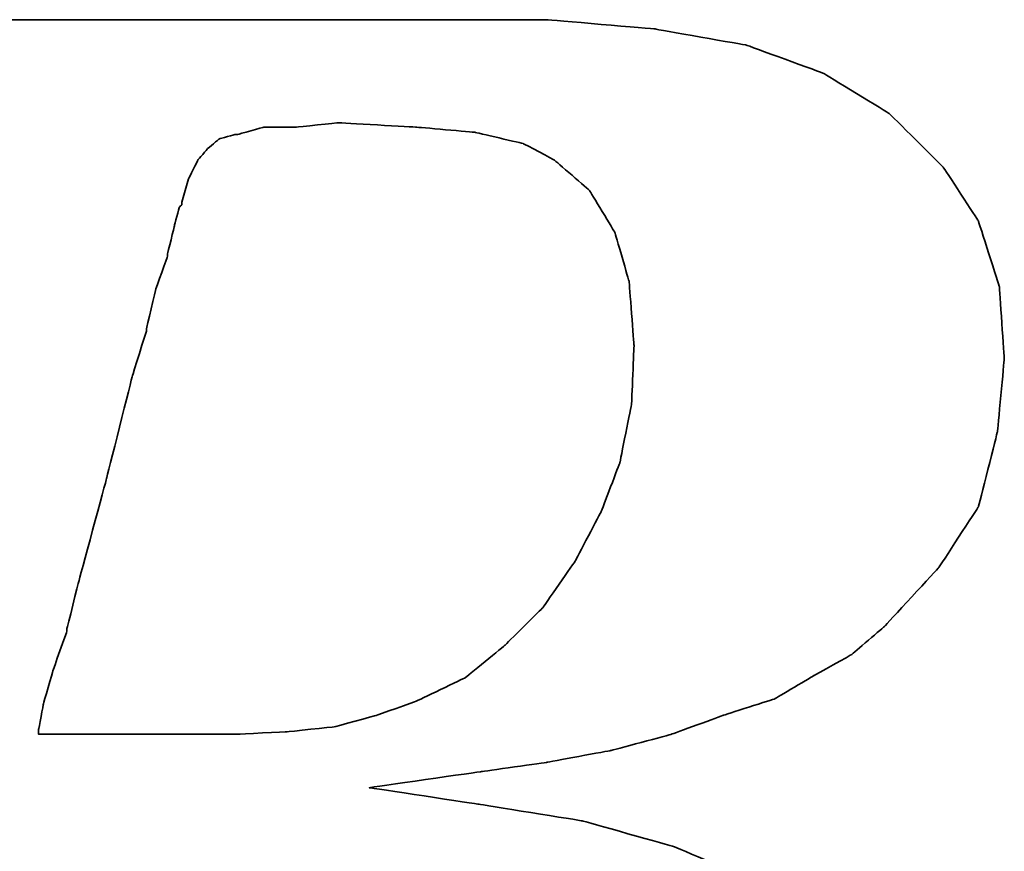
# Model space of a CAD drawing. Header units: millimetres. Extents: x 36 to 369, y 420 to 544.
# Tile 30 of 47: x 288.62 to 290.18, y 458.05 to 459.38. Entities that reach past the tile are written whole.
import ezdxf

# ---------------------------------------------------------------- set-up
doc = ezdxf.new("R2010")
doc.units = ezdxf.units.MM
doc.layers.add('DIM', color=4, linetype='CONTINUOUS')
doc.layers.add('layer 1', color=7, linetype='CONTINUOUS')

# ---------------------------------------------------------------- blocks, each defined once
blk = doc.blocks.new('TBI MOTION logo(完整正式版)')
at = {"layer": 'layer 1', "color": 22, "lineweight": 35}
for points, knots in [([(-64.65375, -6.86375), (-64.65375, -6.86375), (-64.84375, -7.29625), (-64.84375, -7.29625), (-64.84375, -7.29625), (-64.84375, -7.29625), (-64.86875, -7.34375), (-64.86875, -7.34375), (-64.86875, -7.34375), (-64.86875, -7.34375), (-64.86875, -7.36875), (-64.86875, -7.36875), (-64.86875, -7.36875), (-64.86875, -7.36875), (-65.15375, -7.65375), (-65.15375, -7.65375), (-65.15375, -7.65375), (-65.15375, -7.65375), (-65.17875, -7.65375), (-65.17875, -7.65375), (-65.17875, -7.65375), (-65.17875, -7.65375), (-65.20375, -7.67875), (-65.20375, -7.67875), (-65.20375, -7.67875), (-65.20375, -7.67875), (-65.58875, -7.87125), (-65.58875, -7.87125), (-65.58875, -7.87125), (-65.58875, -7.87125), (-65.63375, -7.87125), (-65.63375, -7.87125), (-65.63375, -7.87125), (-65.63375, -7.87125), (-65.65875, -7.89375), (-65.65875, -7.89375), (-65.65875, -7.89375), (-65.65875, -7.89375), (-66.09375, -7.94375), (-66.09375, -7.94375), (-66.09375, -7.94375), (-66.09375, -7.94375), (-66.11375, -7.94375), (-66.11375, -7.94375), (-66.11375, -7.94375), (-66.11375, -7.94375), (-66.16375, -7.94375), (-66.16375, -7.94375), (-66.16375, -7.94375), (-66.16375, -7.94375), (-66.30875, -7.94375), (-66.30875, -7.94375), (-66.30875, -7.94375), (-66.30875, -7.94375), (-66.69375, -7.94375), (-66.69375, -7.94375), (-66.69375, -7.94375), (-66.69375, -7.94375), (-67.07375, -7.94375), (-67.07375, -7.94375), (-67.07375, -7.94375), (-67.07375, -7.94375), (-67.12375, -7.94375), (-67.12375, -7.94375), (-67.12375, -7.94375), (-67.12375, -7.94375), (-67.12375, -7.96625), (-67.12375, -7.96625), (-67.12375, -7.96625), (-67.12375, -7.96625), (-67.14875, -7.99125), (-67.14875, -7.99125), (-67.14875, -7.99125), (-67.14875, -7.99125), (-67.24375, -8.34875), (-67.24375, -8.34875), (-67.24375, -8.34875), (-67.24375, -8.34875), (-67.31375, -8.68625), (-67.31375, -8.68625), (-67.31375, -8.68625), (-67.31375, -8.68625), (-67.26875, -8.68625), (-67.26875, -8.68625), (-67.26875, -8.68625), (-67.26875, -8.68625), (-67.07375, -8.68625), (-67.07375, -8.68625), (-67.07375, -8.68625), (-67.07375, -8.68625), (-66.54875, -8.68625), (-66.54875, -8.68625), (-66.54875, -8.68625), (-66.54875, -8.68625), (-65.82625, -8.68625), (-65.82625, -8.68625), (-65.82625, -8.68625), (-65.82625, -8.68625), (-65.01375, -8.68625), (-65.01375, -8.68625), (-65.01375, -8.68625), (-65.01375, -8.68625), (-64.05375, -8.68625), (-64.05375, -8.68625), (-64.05375, -8.68625), (-64.05375, -8.68625), (-62.08375, -8.68625), (-62.08375, -8.68625), (-62.08375, -8.68625), (-62.08375, -8.68625), (-60.06875, -8.68625), (-60.06875, -8.68625), (-60.06875, -8.68625), (-60.06875, -8.68625), (-59.10875, -8.68625), (-59.10875, -8.68625), (-59.10875, -8.68625), (-59.10875, -8.68625), (-58.29375, -8.68625), (-58.29375, -8.68625), (-58.29375, -8.68625), (-58.29375, -8.68625), (-57.57375, -8.68625), (-57.57375, -8.68625), (-57.57375, -8.68625), (-57.57375, -8.68625), (-57.04875, -8.68625), (-57.04875, -8.68625), (-57.04875, -8.68625), (-57.04875, -8.68625), (-56.85375, -8.68625), (-56.85375, -8.68625), (-56.85375, -8.68625), (-56.85375, -8.68625), (-56.70875, -8.68625), (-56.70875, -8.68625), (-56.70875, -8.68625), (-56.70875, -8.68625), (-56.61375, -8.68625), (-56.61375, -8.68625), (-56.61375, -8.68625), (-56.61375, -8.68625), (-56.56875, -8.68625), (-56.56875, -8.68625), (-56.56875, -8.68625), (-56.56875, -8.68625), (-55.65375, -8.63875), (-55.65375, -8.63875), (-55.65375, -8.63875), (-55.65375, -8.63875), (-54.76875, -8.51875), (-54.76875, -8.51875), (-54.76875, -8.51875), (-54.76875, -8.51875), (-53.90375, -8.30375), (-53.90375, -8.30375), (-53.90375, -8.30375), (-53.90375, -8.30375), (-53.08875, -8.03875), (-53.08875, -8.03875), (-53.08875, -8.03875), (-53.08875, -8.03875), (-52.34375, -7.65375), (-52.34375, -7.65375), (-52.34375, -7.65375), (-52.34375, -7.65375), (-51.69875, -7.29625), (-51.69875, -7.29625), (-51.69875, -7.29625), (-51.69875, -7.29625), (-51.21875, -6.91125), (-51.21875, -6.91125), (-51.21875, -6.91125), (-51.21875, -6.91125), (-50.83375, -6.50375), (-50.83375, -6.50375), (-50.83375, -6.50375), (-50.83375, -6.50375), (-50.44875, -5.94875), (-50.44875, -5.94875), (-50.44875, -5.94875), (-50.44875, -5.94875), (-50.13875, -5.30375), (-50.13875, -5.30375), (-50.13875, -5.30375), (-50.13875, -5.30375), (-49.99375, -4.65375), (-49.99375, -4.65375), (-49.99375, -4.65375), (-49.99375, -4.65375), (-49.92375, -3.98375), (-49.92375, -3.98375), (-49.92375, -3.98375), (-49.92375, -3.98375), (-49.99375, -3.19374), (-49.99375, -3.19374), (-49.99375, -3.19374), (-49.99375, -3.19374), (-50.23374, -2.44874), (-50.23374, -2.44874), (-50.23374, -2.44874), (-50.23374, -2.44874), (-50.59375, -1.87374), (-50.59375, -1.87374), (-50.59375, -1.87374), (-50.59375, -1.87374), (-51.09875, -1.31874), (-51.09875, -1.31874), (-51.09875, -1.31874), (-51.09875, -1.31874), (-51.74375, -0.81875), (-51.74375, -0.81875), (-51.74375, -0.81875), (-51.74375, -0.81875), (-52.53875, -0.48125), (-52.53875, -0.48125), (-52.53875, -0.48125), (-52.53875, -0.48125), (-53.47375, -0.21875), (-53.47375, -0.21875), (-53.47375, -0.21875), (-53.47375, -0.21875), (-54.52875, -0.04874), (-54.52875, -0.04874), (-54.52875, -0.04874), (-54.52875, -0.04874), (-55.65375, 0.12125), (-55.65375, 0.12125), (-55.65375, 0.12125), (-55.65375, 0.12125), (-54.50375, 0.28624), (-54.50375, 0.28624), (-54.50375, 0.28624), (-54.50375, 0.28624), (-53.83375, 0.38124), (-53.83375, 0.38124), (-53.83375, 0.38124), (-53.83375, 0.38124), (-53.18375, 0.50125), (-53.18375, 0.50125), (-53.18375, 0.50125), (-53.18375, 0.50125), (-52.55875, 0.66874), (-52.55875, 0.66874), (-52.55875, 0.66874), (-52.55875, 0.66874), (-52.03375, 0.86124), (-52.03375, 0.86124), (-52.03375, 0.86124), (-52.03375, 0.86124), (-51.50374, 1.03124), (-51.50374, 1.03124), (-51.50374, 1.03124), (-51.50374, 1.03124), (-51.09875, 1.27125), (-51.09875, 1.27125), (-51.09875, 1.27125), (-51.09875, 1.27125), (-50.71375, 1.48624), (-50.71375, 1.48624), (-50.71375, 1.48624), (-50.71375, 1.48624), (-50.37625, 1.77625), (-50.37625, 1.77625), (-50.37625, 1.77625), (-50.37625, 1.77625), (-49.82375, 2.37625), (-49.82375, 2.37625), (-49.82375, 2.37625), (-49.82375, 2.37625), (-49.41875, 2.99625), (-49.41875, 2.99625), (-49.41875, 2.99625), (-49.41875, 2.99625), (-49.22375, 3.76625), (-49.22375, 3.76625), (-49.22375, 3.76625), (-49.22375, 3.76625), (-49.15375, 4.50874), (-49.15375, 4.50874), (-49.15375, 4.50874), (-49.15375, 4.50874), (-49.20375, 5.25125), (-49.20375, 5.25125), (-49.20375, 5.25125), (-49.20375, 5.25125), (-49.41875, 5.92625), (-49.41875, 5.92625), (-49.41875, 5.92625), (-49.41875, 5.92625), (-49.77875, 6.47625), (-49.77875, 6.47625), (-49.77875, 6.47625), (-49.77875, 6.47625), (-50.33125, 7.02624), (-50.33125, 7.02624), (-50.33125, 7.02624), (-50.33125, 7.02624), (-51.00125, 7.43625), (-51.00125, 7.43625), (-51.00125, 7.43625), (-51.00125, 7.43625), (-51.79375, 7.72625), (-51.79375, 7.72625), (-51.79375, 7.72625), (-51.79375, 7.72625), (-52.72875, 7.89124), (-52.72875, 7.89124), (-52.72875, 7.89124), (-52.72875, 7.89124), (-53.83375, 7.98625), (-53.83375, 7.98625), (-53.83375, 7.98625), (-53.83375, 7.98625), (-53.92875, 7.98625), (-53.92875, 7.98625), (-53.92875, 7.98625), (-53.92875, 7.98625), (-54.26375, 7.98625), (-54.26375, 7.98625), (-54.26375, 7.98625), (-54.26375, 7.98625), (-54.74375, 7.98625), (-54.74375, 7.98625), (-54.74375, 7.98625), (-54.74375, 7.98625), (-55.36875, 7.98625), (-55.36875, 7.98625), (-55.36875, 7.98625), (-55.36875, 7.98625), (-56.13375, 7.98625), (-56.13375, 7.98625), (-56.13375, 7.98625), (-56.13375, 7.98625), (-56.94875, 7.98625), (-56.94875, 7.98625), (-56.94875, 7.98625), (-56.94875, 7.98625), (-58.77625, 7.98625), (-58.77625, 7.98625), (-58.77625, 7.98625), (-58.77625, 7.98625), (-60.59875, 7.98625), (-60.59875, 7.98625), (-60.59875, 7.98625), (-60.59875, 7.98625), (-61.41375, 7.98625), (-61.41375, 7.98625), (-61.41375, 7.98625), (-61.41375, 7.98625), (-62.17875, 7.98625), (-62.17875, 7.98625), (-62.17875, 7.98625), (-62.17875, 7.98625), (-62.80375, 7.98625), (-62.80375, 7.98625), (-62.80375, 7.98625), (-62.80375, 7.98625), (-63.30625, 7.98625), (-63.30625, 7.98625), (-63.30625, 7.98625), (-63.30625, 7.98625), (-63.57375, 7.98625), (-63.57375, 7.98625), (-63.57375, 7.98625), (-63.57375, 7.98625), (-63.57375, 7.96375), (-63.57375, 7.96375), (-63.57375, 7.96375), (-63.57375, 7.96375), (-63.59875, 7.94125), (-63.59875, 7.94125), (-63.59875, 7.94125), (-63.59875, 7.94125), (-63.69375, 7.55625), (-63.69375, 7.55625), (-63.69375, 7.55625), (-63.69375, 7.55625), (-63.76375, 7.24624), (-63.76375, 7.24624), (-63.76375, 7.24624), (-63.76375, 7.24624), (-63.23875, 7.24624), (-63.23875, 7.24624), (-63.23875, 7.24624), (-63.23875, 7.24624), (-62.75875, 7.24624), (-62.75875, 7.24624), (-62.75875, 7.24624), (-62.75875, 7.24624), (-62.61125, 7.24624), (-62.61125, 7.24624), (-62.61125, 7.24624), (-62.61125, 7.24624), (-62.56625, 7.24624), (-62.56625, 7.24624), (-62.56625, 7.24624), (-62.56625, 7.24624), (-62.22875, 7.24624), (-62.22875, 7.24624), (-62.22875, 7.24624), (-62.22875, 7.24624), (-62.20375, 7.24624), (-62.20375, 7.24624), (-62.20375, 7.24624), (-62.20375, 7.24624), (-62.17875, 7.21875), (-62.17875, 7.21875), (-62.17875, 7.21875), (-62.17875, 7.21875), (-61.96375, 7.17125), (-61.96375, 7.17125), (-61.96375, 7.17125), (-61.96375, 7.17125), (-61.72375, 7.12624), (-61.72375, 7.12624), (-61.72375, 7.12624), (-61.72375, 7.12624), (-61.70375, 7.12624), (-61.70375, 7.12624), (-61.70375, 7.12624), (-61.70375, 7.12624), (-61.55875, 7.07624), (-61.55875, 7.07624), (-61.55875, 7.07624), (-61.55875, 7.07624), (-61.50875, 7.07624), (-61.50875, 7.07624), (-61.50875, 7.07624), (-61.50875, 7.07624), (-61.48375, 7.02624), (-61.48375, 7.02624), (-61.48375, 7.02624), (-61.48375, 7.02624), (-61.31875, 6.83375), (-61.31875, 6.83375), (-61.31875, 6.83375), (-61.31875, 6.83375), (-61.29375, 6.81125), (-61.29375, 6.81125), (-61.29375, 6.81125), (-61.29375, 6.81125), (-61.29375, 6.78625), (-61.29375, 6.78625), (-61.29375, 6.78625), (-61.29375, 6.78625), (-61.19875, 6.50124), (-61.19875, 6.50124), (-61.19875, 6.50124), (-61.19875, 6.50124), (-61.17375, 6.45124), (-61.17375, 6.45124), (-61.17375, 6.45124), (-61.17375, 6.45124), (-61.19875, 6.40625), (-61.19875, 6.40625), (-61.19875, 6.40625), (-61.19875, 6.40625), (-61.26875, 5.99624), (-61.26875, 5.99624), (-61.26875, 5.99624), (-61.26875, 5.99624), (-61.26875, 5.85125), (-61.26875, 5.85125), (-61.26875, 5.85125), (-61.26875, 5.85125), (-61.26875, 5.82625), (-61.26875, 5.82625), (-61.26875, 5.82625), (-61.26875, 5.82625), (-61.29375, 5.80625), (-61.29375, 5.80625), (-61.29375, 5.80625), (-61.29375, 5.80625), (-61.34125, 5.66125), (-61.34125, 5.66125), (-61.34125, 5.66125), (-61.34125, 5.66125), (-61.41375, 5.44625), (-61.41375, 5.44625), (-61.41375, 5.44625), (-61.41375, 5.44625), (-61.48375, 5.15625), (-61.48375, 5.15625), (-61.48375, 5.15625), (-61.48375, 5.15625), (-61.58375, 4.82124), (-61.58375, 4.82124), (-61.58375, 4.82124), (-61.58375, 4.82124), (-61.79875, 4.00375), (-61.79875, 4.00375), (-61.79875, 4.00375), (-61.79875, 4.00375), (-62.05875, 2.99625), (-62.05875, 2.99625), (-62.05875, 2.99625), (-62.05875, 2.99625), (-62.34875, 1.91625), (-62.34875, 1.91625), (-62.34875, 1.91625), (-62.34875, 1.91625), (-62.97375, -0.41124), (-62.97375, -0.41124), (-62.97375, -0.41124), (-62.97375, -0.41124), (-63.59875, -2.75875), (-63.59875, -2.75875), (-63.59875, -2.75875), (-63.59875, -2.75875), (-63.88375, -3.86374), (-63.88375, -3.86374), (-63.88375, -3.86374), (-63.88375, -3.86374), (-64.14875, -4.82374), (-64.14875, -4.82374), (-64.14875, -4.82374), (-64.14875, -4.82374), (-64.36375, -5.64125), (-64.36375, -5.64125), (-64.36375, -5.64125), (-64.36375, -5.64125), (-64.43625, -5.97625), (-64.43625, -5.97625), (-64.43625, -5.97625), (-64.43625, -5.97625), (-64.50875, -6.28625), (-64.50875, -6.28625), (-64.50875, -6.28625), (-64.50875, -6.28625), (-64.50875, -6.30875), (-64.50875, -6.30875), (-64.50875, -6.30875), (-64.50875, -6.30875), (-64.57875, -6.50375), (-64.57875, -6.50375), (-64.57875, -6.50375), (-64.57875, -6.50375), (-64.62875, -6.69625), (-64.62875, -6.69625), (-64.62875, -6.69625), (-64.62875, -6.69625), (-64.62875, -6.76875), (-64.62875, -6.76875), (-64.62875, -6.76875), (-64.62875, -6.76875), (-64.62875, -6.81375), (-64.62875, -6.81375), (-64.62875, -6.81375), (-64.62875, -6.81375), (-64.62875, -6.83875), (-64.62875, -6.83875), (-64.62875, -6.83875), (-64.62875, -6.83875), (-64.65375, -6.86375), (-64.65375, -6.86375)], [0, 0, 0, 0, 0.00719424, 0.00719424, 0.00719424, 0.00719425, 0.01438849, 0.01438849, 0.01438849, 0.0143885, 0.02158273, 0.02158273, 0.02158273, 0.02158274, 0.02877698, 0.02877698, 0.02877698, 0.02877699, 0.03597122, 0.03597122, 0.03597122, 0.03597123, 0.04316547, 0.04316547, 0.04316547, 0.04316548, 0.05035971, 0.05035971, 0.05035971, 0.05035972, 0.05755396, 0.05755396, 0.05755396, 0.05755397, 0.0647482, 0.0647482, 0.0647482, 0.06474821, 0.07194245, 0.07194245, 0.07194245, 0.07194246, 0.07913669, 0.07913669, 0.07913669, 0.0791367, 0.08633094, 0.08633094, 0.08633094, 0.08633095, 0.09352518, 0.09352518, 0.09352518, 0.09352519, 0.10071942, 0.10071942, 0.10071942, 0.10071943, 0.10791367, 0.10791367, 0.10791367, 0.10791368, 0.11510791, 0.11510791, 0.11510791, 0.11510792, 0.12230216, 0.12230216, 0.12230216, 0.12230217, 0.1294964, 0.1294964, 0.1294964, 0.12949641, 0.13669065, 0.13669065, 0.13669065, 0.13669066, 0.14388489, 0.14388489, 0.14388489, 0.1438849, 0.15107914, 0.15107914, 0.15107914, 0.15107915, 0.15827338, 0.15827338, 0.15827338, 0.15827339, 0.16546763, 0.16546763, 0.16546763, 0.16546764, 0.17266187, 0.17266187, 0.17266187, 0.17266188, 0.17985612, 0.17985612, 0.17985612, 0.17985613, 0.18705036, 0.18705036, 0.18705036, 0.18705037, 0.1942446, 0.1942446, 0.1942446, 0.19424461, 0.20143885, 0.20143885, 0.20143885, 0.20143886, 0.20863309, 0.20863309, 0.20863309, 0.2086331, 0.21582734, 0.21582734, 0.21582734, 0.21582735, 0.22302158, 0.22302158, 0.22302158, 0.22302159, 0.23021583, 0.23021583, 0.23021583, 0.23021584, 0.23741007, 0.23741007, 0.23741007, 0.23741008, 0.24460432, 0.24460432, 0.24460432, 0.24460433, 0.25179856, 0.25179856, 0.25179856, 0.25179857, 0.25899281, 0.25899281, 0.25899281, 0.25899282, 0.26618705, 0.26618705, 0.26618705, 0.26618706, 0.27338129, 0.27338129, 0.27338129, 0.2733813, 0.28057554, 0.28057554, 0.28057554, 0.28057555, 0.28776978, 0.28776978, 0.28776978, 0.28776979, 0.29496403, 0.29496403, 0.29496403, 0.29496404, 0.30215827, 0.30215827, 0.30215827, 0.30215828, 0.30935252, 0.30935252, 0.30935252, 0.30935253, 0.31654676, 0.31654676, 0.31654676, 0.31654677, 0.32374101, 0.32374101, 0.32374101, 0.32374102, 0.33093525, 0.33093525, 0.33093525, 0.33093526, 0.3381295, 0.3381295, 0.3381295, 0.33812951, 0.34532374, 0.34532374, 0.34532374, 0.34532375, 0.35251799, 0.35251799, 0.35251799, 0.352518, 0.35971223, 0.35971223, 0.35971223, 0.35971224, 0.36690647, 0.36690647, 0.36690647, 0.36690648, 0.37410072, 0.37410072, 0.37410072, 0.37410073, 0.38129496, 0.38129496, 0.38129496, 0.38129497, 0.38848921, 0.38848921, 0.38848921, 0.38848922, 0.39568345, 0.39568345, 0.39568345, 0.39568346, 0.4028777, 0.4028777, 0.4028777, 0.40287771, 0.41007194, 0.41007194, 0.41007194, 0.41007195, 0.41726619, 0.41726619, 0.41726619, 0.4172662, 0.42446043, 0.42446043, 0.42446043, 0.42446044, 0.43165468, 0.43165468, 0.43165468, 0.43165469, 0.43884892, 0.43884892, 0.43884892, 0.43884893, 0.44604317, 0.44604317, 0.44604317, 0.44604318, 0.45323741, 0.45323741, 0.45323741, 0.45323742, 0.46043165, 0.46043165, 0.46043165, 0.46043166, 0.4676259, 0.4676259, 0.4676259, 0.46762591, 0.47482014, 0.47482014, 0.47482014, 0.47482015, 0.48201439, 0.48201439, 0.48201439, 0.4820144, 0.48920863, 0.48920863, 0.48920863, 0.48920864, 0.49640288, 0.49640288, 0.49640288, 0.49640289, 0.50359712, 0.50359712, 0.50359712, 0.50359713, 0.51079137, 0.51079137, 0.51079137, 0.51079138, 0.51798561, 0.51798561, 0.51798561, 0.51798562, 0.52517986, 0.52517986, 0.52517986, 0.52517987, 0.5323741, 0.5323741, 0.5323741, 0.53237411, 0.53956835, 0.53956835, 0.53956835, 0.53956836, 0.54676259, 0.54676259, 0.54676259, 0.5467626, 0.55395683, 0.55395683, 0.55395683, 0.55395684, 0.56115108, 0.56115108, 0.56115108, 0.56115109, 0.56834532, 0.56834532, 0.56834532, 0.56834533, 0.57553957, 0.57553957, 0.57553957, 0.57553958, 0.58273381, 0.58273381, 0.58273381, 0.58273382, 0.58992806, 0.58992806, 0.58992806, 0.58992807, 0.5971223, 0.5971223, 0.5971223, 0.59712231, 0.60431655, 0.60431655, 0.60431655, 0.60431656, 0.61151079, 0.61151079, 0.61151079, 0.6115108, 0.61870504, 0.61870504, 0.61870504, 0.61870505, 0.62589928, 0.62589928, 0.62589928, 0.62589929, 0.63309353, 0.63309353, 0.63309353, 0.63309354, 0.64028777, 0.64028777, 0.64028777, 0.64028778, 0.64748201, 0.64748201, 0.64748201, 0.64748202, 0.65467626, 0.65467626, 0.65467626, 0.65467627, 0.6618705, 0.6618705, 0.6618705, 0.66187051, 0.66906475, 0.66906475, 0.66906475, 0.66906476, 0.67625899, 0.67625899, 0.67625899, 0.676259, 0.68345324, 0.68345324, 0.68345324, 0.68345325, 0.69064748, 0.69064748, 0.69064748, 0.69064749, 0.69784173, 0.69784173, 0.69784173, 0.69784174, 0.70503597, 0.70503597, 0.70503597, 0.70503598, 0.71223022, 0.71223022, 0.71223022, 0.71223023, 0.71942446, 0.71942446, 0.71942446, 0.71942447, 0.72661871, 0.72661871, 0.72661871, 0.72661872, 0.73381295, 0.73381295, 0.73381295, 0.73381296, 0.74100719, 0.74100719, 0.74100719, 0.7410072, 0.74820144, 0.74820144, 0.74820144, 0.74820145, 0.75539568, 0.75539568, 0.75539568, 0.75539569, 0.76258993, 0.76258993, 0.76258993, 0.76258994, 0.76978417, 0.76978417, 0.76978417, 0.76978418, 0.77697842, 0.77697842, 0.77697842, 0.77697843, 0.78417266, 0.78417266, 0.78417266, 0.78417267, 0.79136691, 0.79136691, 0.79136691, 0.79136692, 0.79856115, 0.79856115, 0.79856115, 0.79856116, 0.8057554, 0.8057554, 0.8057554, 0.80575541, 0.81294964, 0.81294964, 0.81294964, 0.81294965, 0.82014388, 0.82014388, 0.82014388, 0.82014389, 0.82733813, 0.82733813, 0.82733813, 0.82733814, 0.83453237, 0.83453237, 0.83453237, 0.83453238, 0.84172662, 0.84172662, 0.84172662, 0.84172663, 0.84892086, 0.84892086, 0.84892086, 0.84892087, 0.85611511, 0.85611511, 0.85611511, 0.85611512, 0.86330935, 0.86330935, 0.86330935, 0.86330936, 0.8705036, 0.8705036, 0.8705036, 0.87050361, 0.87769784, 0.87769784, 0.87769784, 0.87769785, 0.88489209, 0.88489209, 0.88489209, 0.8848921, 0.89208633, 0.89208633, 0.89208633, 0.89208634, 0.89928058, 0.89928058, 0.89928058, 0.89928059, 0.90647482, 0.90647482, 0.90647482, 0.90647483, 0.91366906, 0.91366906, 0.91366906, 0.91366907, 0.92086331, 0.92086331, 0.92086331, 0.92086332, 0.92805755, 0.92805755, 0.92805755, 0.92805756, 0.9352518, 0.9352518, 0.9352518, 0.93525181, 0.94244604, 0.94244604, 0.94244604, 0.94244605, 0.94964029, 0.94964029, 0.94964029, 0.9496403, 0.95683453, 0.95683453, 0.95683453, 0.95683454, 0.96402878, 0.96402878, 0.96402878, 0.96402879, 0.97122302, 0.97122302, 0.97122302, 0.97122303, 0.97841727, 0.97841727, 0.97841727, 0.97841728, 0.98561151, 0.98561151, 0.98561151, 0.98561152, 0.99280576, 0.99280576, 0.99280576, 0.99280577, 1, 1, 1, 1]), ([(-57.50375, 6.35625), (-57.50375, 6.35625), (-57.57375, 6.11625), (-57.57375, 6.11625), (-57.57375, 6.11625), (-57.57375, 6.11625), (-57.57375, 6.09125), (-57.57375, 6.09125), (-57.57375, 6.09125), (-57.57375, 6.09125), (-57.59875, 6.06625), (-57.59875, 6.06625), (-57.59875, 6.06625), (-57.59875, 6.06625), (-57.64875, 5.87625), (-57.64875, 5.87625), (-57.64875, 5.87625), (-57.64875, 5.87625), (-57.71875, 5.58875), (-57.71875, 5.58875), (-57.71875, 5.58875), (-57.71875, 5.58875), (-57.71875, 5.56625), (-57.71875, 5.56625), (-57.71875, 5.56625), (-57.71875, 5.56625), (-57.83875, 5.23125), (-57.83875, 5.23125), (-57.83875, 5.23125), (-57.83875, 5.23125), (-57.93625, 4.82124), (-57.93625, 4.82124), (-57.93625, 4.82124), (-57.93625, 4.82124), (-57.93625, 4.79624), (-57.93625, 4.79624), (-57.93625, 4.79624), (-57.93625, 4.79624), (-58.07875, 4.34125), (-58.07875, 4.34125), (-58.07875, 4.34125), (-58.07875, 4.34125), (-58.34375, 3.28625), (-58.34375, 3.28625), (-58.34375, 3.28625), (-58.34375, 3.28625), (-58.62875, 2.23124), (-58.62875, 2.23124), (-58.62875, 2.23124), (-58.62875, 2.23124), (-58.74875, 1.75125), (-58.74875, 1.75125), (-58.74875, 1.75125), (-58.74875, 1.75125), (-58.74875, 1.72625), (-58.74875, 1.72625), (-58.74875, 1.72625), (-58.74875, 1.72625), (-58.89375, 1.31625), (-58.89375, 1.31625), (-58.89375, 1.31625), (-58.89375, 1.31625), (-58.98875, 0.98124), (-58.98875, 0.98124), (-58.98875, 0.98124), (-58.98875, 0.98124), (-59.03875, 0.71625), (-59.03875, 0.71625), (-59.03875, 0.71625), (-59.03875, 0.71625), (-59.03875, 0.66874), (-59.03875, 0.66874), (-59.03875, 0.66874), (-59.03875, 0.66874), (-58.91875, 0.66874), (-58.91875, 0.66874), (-58.91875, 0.66874), (-58.91875, 0.66874), (-58.53375, 0.66874), (-58.53375, 0.66874), (-58.53375, 0.66874), (-58.53375, 0.66874), (-58.10375, 0.66874), (-58.10375, 0.66874), (-58.10375, 0.66874), (-58.10375, 0.66874), (-57.66875, 0.66874), (-57.66875, 0.66874), (-57.66875, 0.66874), (-57.66875, 0.66874), (-57.33375, 0.66874), (-57.33375, 0.66874), (-57.33375, 0.66874), (-57.33375, 0.66874), (-57.09375, 0.66874), (-57.09375, 0.66874), (-57.09375, 0.66874), (-57.09375, 0.66874), (-56.99875, 0.66874), (-56.99875, 0.66874), (-56.99875, 0.66874), (-56.99875, 0.66874), (-56.49375, 0.69374), (-56.49375, 0.69374), (-56.49375, 0.69374), (-56.49375, 0.69374), (-56.01375, 0.74374), (-56.01375, 0.74374), (-56.01375, 0.74374), (-56.01375, 0.74374), (-55.58375, 0.86124), (-55.58375, 0.86124), (-55.58375, 0.86124), (-55.58375, 0.86124), (-55.17375, 1.00624), (-55.17375, 1.00624), (-55.17375, 1.00624), (-55.17375, 1.00624), (-54.67375, 1.24625), (-54.67375, 1.24625), (-54.67375, 1.24625), (-54.67375, 1.24625), (-54.26375, 1.58124), (-54.26375, 1.58124), (-54.26375, 1.58124), (-54.26375, 1.58124), (-53.87875, 1.96374), (-53.87875, 1.96374), (-53.87875, 1.96374), (-53.87875, 1.96374), (-53.54375, 2.44625), (-53.54375, 2.44625), (-53.54375, 2.44625), (-53.54375, 2.44625), (-53.27875, 2.95125), (-53.27875, 2.95125), (-53.27875, 2.95125), (-53.27875, 2.95125), (-53.08875, 3.45124), (-53.08875, 3.45124), (-53.08875, 3.45124), (-53.08875, 3.45124), (-52.96875, 4.05124), (-52.96875, 4.05124), (-52.96875, 4.05124), (-52.96875, 4.05124), (-52.94375, 4.65125), (-52.94375, 4.65125), (-52.94375, 4.65125), (-52.94375, 4.65125), (-52.99375, 5.30125), (-52.99375, 5.30125), (-52.99375, 5.30125), (-52.99375, 5.30125), (-53.13875, 5.80625), (-53.13875, 5.80625), (-53.13875, 5.80625), (-53.13875, 5.80625), (-53.39875, 6.23625), (-53.39875, 6.23625), (-53.39875, 6.23625), (-53.39875, 6.23625), (-53.75875, 6.54875), (-53.75875, 6.54875), (-53.75875, 6.54875), (-53.75875, 6.54875), (-54.07375, 6.71625), (-54.07375, 6.71625), (-54.07375, 6.71625), (-54.07375, 6.71625), (-54.57375, 6.83375), (-54.57375, 6.83375), (-54.57375, 6.83375), (-54.57375, 6.83375), (-55.17375, 6.88625), (-55.17375, 6.88625), (-55.17375, 6.88625), (-55.17375, 6.88625), (-55.96875, 6.93125), (-55.96875, 6.93125), (-55.96875, 6.93125), (-55.96875, 6.93125), (-56.39875, 6.88625), (-56.39875, 6.88625), (-56.39875, 6.88625), (-56.39875, 6.88625), (-56.42125, 6.88625), (-56.42125, 6.88625), (-56.42125, 6.88625), (-56.42125, 6.88625), (-56.73375, 6.88625), (-56.73375, 6.88625), (-56.73375, 6.88625), (-56.73375, 6.88625), (-56.99875, 6.81125), (-56.99875, 6.81125), (-56.99875, 6.81125), (-56.99875, 6.81125), (-57.02375, 6.81125), (-57.02375, 6.81125), (-57.02375, 6.81125), (-57.02375, 6.81125), (-57.18875, 6.76625), (-57.18875, 6.76625), (-57.18875, 6.76625), (-57.18875, 6.76625), (-57.30875, 6.66625), (-57.30875, 6.66625), (-57.30875, 6.66625), (-57.30875, 6.66625), (-57.40875, 6.54875), (-57.40875, 6.54875), (-57.40875, 6.54875), (-57.40875, 6.54875), (-57.50375, 6.35625), (-57.50375, 6.35625)], [0, 0, 0, 0, 0.01851852, 0.01851852, 0.01851852, 0.01851853, 0.03703704, 0.03703704, 0.03703704, 0.03703705, 0.05555556, 0.05555556, 0.05555556, 0.05555557, 0.07407407, 0.07407407, 0.07407407, 0.07407408, 0.09259259, 0.09259259, 0.09259259, 0.0925926, 0.11111111, 0.11111111, 0.11111111, 0.11111112, 0.12962963, 0.12962963, 0.12962963, 0.12962964, 0.14814815, 0.14814815, 0.14814815, 0.14814816, 0.16666667, 0.16666667, 0.16666667, 0.16666668, 0.18518519, 0.18518519, 0.18518519, 0.1851852, 0.2037037, 0.2037037, 0.2037037, 0.20370371, 0.22222222, 0.22222222, 0.22222222, 0.22222223, 0.24074074, 0.24074074, 0.24074074, 0.24074075, 0.25925926, 0.25925926, 0.25925926, 0.25925927, 0.27777778, 0.27777778, 0.27777778, 0.27777779, 0.2962963, 0.2962963, 0.2962963, 0.29629631, 0.31481481, 0.31481481, 0.31481481, 0.31481482, 0.33333333, 0.33333333, 0.33333333, 0.33333334, 0.35185185, 0.35185185, 0.35185185, 0.35185186, 0.37037037, 0.37037037, 0.37037037, 0.37037038, 0.38888889, 0.38888889, 0.38888889, 0.3888889, 0.40740741, 0.40740741, 0.40740741, 0.40740742, 0.42592593, 0.42592593, 0.42592593, 0.42592594, 0.44444444, 0.44444444, 0.44444444, 0.44444445, 0.46296296, 0.46296296, 0.46296296, 0.46296297, 0.48148148, 0.48148148, 0.48148148, 0.48148149, 0.5, 0.5, 0.5, 0.50000001, 0.51851852, 0.51851852, 0.51851852, 0.51851853, 0.53703704, 0.53703704, 0.53703704, 0.53703705, 0.55555556, 0.55555556, 0.55555556, 0.55555557, 0.57407407, 0.57407407, 0.57407407, 0.57407408, 0.59259259, 0.59259259, 0.59259259, 0.5925926, 0.61111111, 0.61111111, 0.61111111, 0.61111112, 0.62962963, 0.62962963, 0.62962963, 0.62962964, 0.64814815, 0.64814815, 0.64814815, 0.64814816, 0.66666667, 0.66666667, 0.66666667, 0.66666668, 0.68518519, 0.68518519, 0.68518519, 0.6851852, 0.7037037, 0.7037037, 0.7037037, 0.70370371, 0.72222222, 0.72222222, 0.72222222, 0.72222223, 0.74074074, 0.74074074, 0.74074074, 0.74074075, 0.75925926, 0.75925926, 0.75925926, 0.75925927, 0.77777778, 0.77777778, 0.77777778, 0.77777779, 0.7962963, 0.7962963, 0.7962963, 0.79629631, 0.81481481, 0.81481481, 0.81481481, 0.81481482, 0.83333333, 0.83333333, 0.83333333, 0.83333334, 0.85185185, 0.85185185, 0.85185185, 0.85185186, 0.87037037, 0.87037037, 0.87037037, 0.87037038, 0.88888889, 0.88888889, 0.88888889, 0.8888889, 0.90740741, 0.90740741, 0.90740741, 0.90740742, 0.92592593, 0.92592593, 0.92592593, 0.92592594, 0.94444444, 0.94444444, 0.94444444, 0.94444445, 0.96296296, 0.96296296, 0.96296296, 0.96296297, 0.98148148, 0.98148148, 0.98148148, 0.98148149, 1, 1, 1, 1])]:
    blk.add_open_spline(points, degree=3, knots=knots, dxfattribs=at)

msp = doc.modelspace()

# ---------------------------------------------------------------- block references
at = {"layer": 'DIM', "color": 0, "xscale": 0.1555785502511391, "yscale": 0.1555785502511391, "zscale": 0.1555785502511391}
msp.add_blockref('TBI MOTION logo(完整正式版)', (297.8307, 458.1342), dxfattribs=at)

doc.saveas('drawing.dxf')
